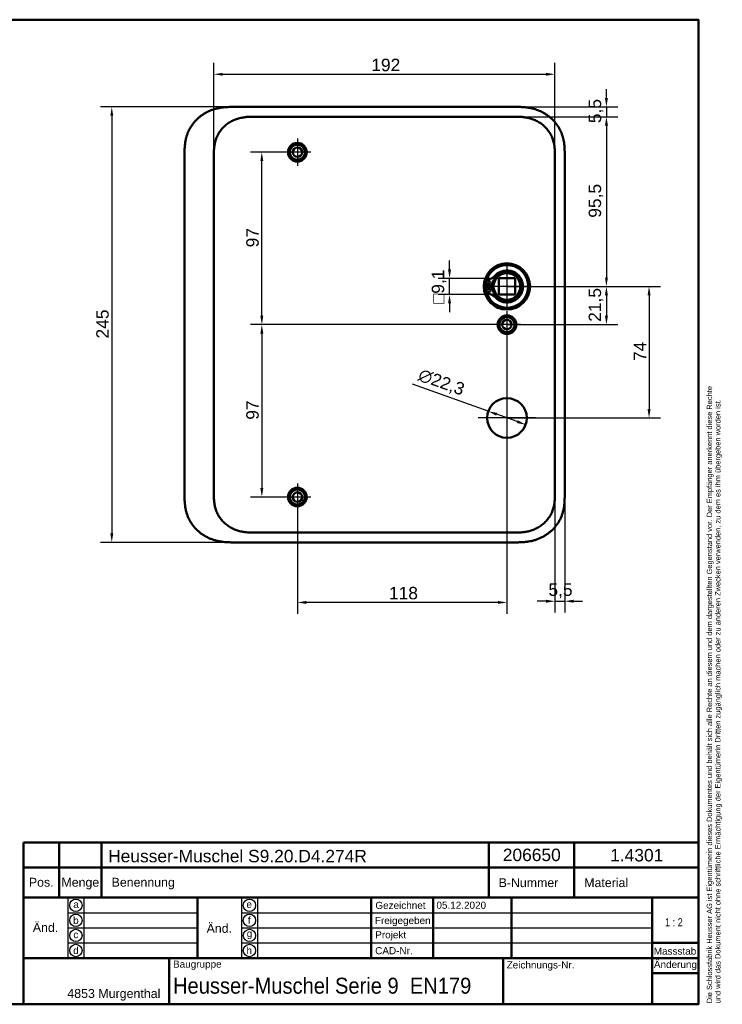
# Model space of a CAD drawing. Header units: millimetres. Extents: x 20 to 833, y 20 to 574.
# Tile 20 of 20: x 438 to 833, y 20 to 574. Entities that reach past the tile are written whole.
import ezdxf
from ezdxf.enums import TextEntityAlignment as Align

# ---------------------------------------------------------------- set-up
doc = ezdxf.new("R2010")
doc.units = ezdxf.units.MM
doc.header["$LTSCALE"] = 2
for name, color, linetype, lineweight in [('Bemaßungen(DIN)', 7, 'Continuous', 25), ('Mittelpunktmarkierung(DIN)', 7, 'Continuous', 25), ('Sichtbare Kanten(DIN)', 7, 'Continuous', 50), ('Skizziergeometrie(DIN)', 7, 'Continuous', 50), ('Skizzierlinie(DIN)', 7, 'Continuous', 25), ('Symbole(DIN)', 7, 'Continuous', 25)]:
    doc.layers.add(name, color=color, linetype=linetype, lineweight=lineweight)
doc.styles.add('Aktuell-DIN', font='arial.ttf')
doc.styles.add('STANDARD-DIN~0', font='arial.ttf')
doc.styles.add('Textstil10', font='arial.ttf')
doc.styles.add('Textstil41', font='arial.ttf', dxfattribs={"width": 0.8})
doc.styles.add('Textstil83', font='arial.ttf', dxfattribs={"width": 0.8})
doc.dimstyles.new('CAD-LAN', dxfattribs={"dimscale": 2, "dimtxt": 3.5, "dimasz": 2.5, "dimexe": 3.175, "dimexo": 0, "dimgap": 0.8, "dimtad": 1, "dimrnd": 1e-08, "dimtxsty": 'STANDARD-DIN~0', "dimcen": 0.09, "dimdle": 10, "dimclrd": 250, "dimclre": 250, "dimclrt": 250, "dimadec": 0, "dimazin": 2, "dimtfac": 1, "dimtmove": 0, "dimatfit": 3, "dimfxl": 1, "dimtolj": 1, "dimtzin": 0, "dimlwd": 25, "dimlwe": 25, "dimarcsym": 0})

# ---------------------------------------------------------------- blocks, each defined once
blk = doc.blocks.new('Ränder Standardrahmen')
at = {"layer": 'Skizziergeometrie(DIN)', "flags": 128}
blk.add_lwpolyline([(10, 10), (10, 287), (410, 287), (410, 10), (10, 10)], dxfattribs=at)
blk = doc.blocks.new('Schriftfelder Heusser')
at = {"layer": 'Skizziergeometrie(DIN)'}
for p, q in [((101, 229.92), (101, 236.92)), ((101, 236.92), (291, 236.92)), ((111, 229.92), (111, 236.92)), ((123, 229.92), (123, 236.92)), ((232, 229.92), (232, 236.92)), ((256, 229.92), (256, 236.92)), ((291, 236.92), (291, 229.92)), ((101, 191.42), (101, 229.92)), ((101, 229.92), (291, 229.92)), ((111, 229.92), (111, 221.42)), ((123, 229.92), (123, 221.42)), ((232, 229.92), (232, 221.42)), ((256, 229.92), (256, 221.42)), ((291, 229.92), (291, 191.42)), ((101, 221.42), (291, 221.42)), ((150, 221.42), (150, 204.42)), ((198.85, 221.42), (198.85, 204.42)), ((216.35, 221.42), (216.35, 204.42)), ((238.35, 221.42), (238.35, 204.42)), ((278, 221.42), (278, 191.42)), ((278, 208.67), (291, 208.67)), ((101, 204.42), (291, 204.42)), ((142, 204.42), (142, 191.42)), ((236, 204.42), (236, 191.42)), ((278, 200.17), (291, 200.17)), ((291, 191.42), (101, 191.42))]:
    blk.add_line(p, q, dxfattribs=at)
at = {"layer": 'Skizzierlinie(DIN)'}
for p, q in [((113.5, 221.42), (113.5, 204.42)), ((118, 221.42), (118, 204.42)), ((162.35, 221.42), (162.35, 204.42)), ((166.85, 221.42), (166.85, 204.42)), ((113.5, 217.17), (150, 217.17)), ((162.35, 217.17), (278, 217.17)), ((113.5, 212.92), (150, 212.92)), ((162.35, 212.92), (278, 212.92)), ((113.5, 208.67), (150, 208.67)), ((162.35, 208.67), (278, 208.67))]:
    blk.add_line(p, q, dxfattribs=at)
for centre in [(115.75, 219.25), (164.6, 219.25), (115.75, 215.04), (164.6, 215.04), (115.75, 210.79), (164.6, 210.79), (115.75, 206.54), (164.6, 206.54)]:
    blk.add_circle(centre, 1.75, dxfattribs=at)
at = {"layer": 'Symbole(DIN)', "color": 7, "insert": (293.33, 191.7), "char_height": 1.5, "width": 182.3003, "attachment_point": 1, "rotation": 90, "line_spacing_factor": 0.944221, "style": 'Aktuell-DIN'}
blk.add_mtext('\\fArial|b0|i0;\\H1.5000;Die Schlossfabrik Heusser AG ist Eigentümerin dieses Dokumentes und behält sich alle Rechte an diesem und dem dargestellten Gegenstand vor. Der Empfänger anerkennt diese Rechte\\Pund wird das Dokument nicht ohne schriftliche Ermächtigung der Eigentümerin Dritten zugänglich machen oder zu anderen Zwecken verwenden, zu dem es ihm übergeben worden ist.\\P ', dxfattribs=at)
at = {"layer": 'Symbole(DIN)', "color": 179, "true_color": 0x262659, "style": 'Aktuell-DIN'}
for s, insert, char_height, attachment_point in [('B-Nummer', (234.74, 225.62), 2.489, 4), ('Material', (265.02, 225.62), 2.489, 5), ('Pos.', (106, 227), 2.489, 2), ('Menge', (117, 227), 2.489, 2), ('Benennung', (125.81, 225.38), 2.489, 4), ('\\fArial|b0|i0;a', (115.81, 219.53), 2, 5), ('\\fArial|b0|i0;e', (164.54, 219.53), 2, 5), ('\\fArial|b0|i0;Gezeichnet', (200.05, 219.23), 2, 4), ('\\fArial|b0|i0;b', (115.75, 215), 2, 5), ('\\fArial|b0|i0;f', (164.55, 215.06), 2, 5), ('\\fArial|b0|i0;Freigegeben', (199.92, 216), 2, 1), ('\\fArial|b0|i0;c', (115.75, 211.01), 2, 5), ('\\fArial|b0|i0;g', (164.63, 211.05), 2, 5), ('\\fArial|b0|i0;Projekt', (200, 211.98), 2, 1), ('\\fArial|b0|i0;d', (115.76, 206.55), 2, 5), ('\\fArial|b0|i0;h', (164.55, 206.57), 2, 5), ('\\fArial|b0|i0;CAD-Nr.', (200, 207.5), 2, 1), ('\\fArial|b0|i0;\\H2.0000;Massstab', (284.39, 206.37), 2, 5), ('\\fArial|b0|i0;\\H2.0000;Baugruppe', (143.1, 203.73), 2, 1), ('\\fArial|b0|i0;Zeichnungs-Nr.', (237, 203.5), 2, 1), ('\\fArial|b0|i0;\\H2.5000;4853 Murgenthal', (113.33, 192.46), 2.5, 7)]:
    blk.add_mtext(s, dxfattribs=dict(at, insert=insert, char_height=char_height, attachment_point=attachment_point))
at = {"layer": 'Symbole(DIN)', "color": 179, "true_color": 0x262659, "attachment_point": 5, "style": 'Aktuell-DIN'}
for s, insert, char_height, width in [('Änd.', (107.21, 213), 2.489, 12.3494), ('Änd.', (156.12, 212.76), 2.489, 12.3494), ('\\fArial|b0|i0;Änderung', (284.51, 202.33), 2, 12.1143)]:
    blk.add_mtext(s, dxfattribs=dict(at, insert=insert, char_height=char_height, width=width))
at = {"layer": 'Symbole(DIN)', "color": 7, "insert": (143.1, 196.62), "char_height": 4.5, "width": 90.18, "attachment_point": 4, "style": 'Aktuell-DIN'}
blk.add_mtext('\\fArial|b0|i0;\\W0.90;\\H4.5000;Heusser-Muschel Serie 9  EN179', dxfattribs=at)
at = {"layer": 'Symbole(DIN)', "color": 179, "true_color": 0x262659, "style": 'Textstil10'}
blk.add_attdef('ERSTELLUNGSDATUM_001', (217.23, 218.29), '', height=2, dxfattribs=at)
at = {"layer": 'Symbole(DIN)', "color": 179, "true_color": 0x262659}
for tag, height, style, p in [('AUTOR', 2.49, 'Aktuell-DIN', (240.03, 219.26)), ('KONTROLLDATUM', 2, 'Textstil10', (217.42, 215.04)), ('KONTROLLIERT_VON', 2, 'Textstil10', (239.98, 215.05))]:
    blk.add_attdef(tag, text='', height=height, dxfattribs=dict(at, style=style)).set_placement(p, align=Align.MIDDLE_LEFT)
at = {"layer": 'Symbole(DIN)', "color": 7, "style": 'Textstil83', "width": 0.8}
blk.add_attdef('Anfänglicher_Ansichtsmaßstab_001', (281.57, 213.34), '', height=2.3, dxfattribs=at)
at = {"layer": 'Symbole(DIN)', "color": 179, "true_color": 0x262659, "style": 'Textstil10'}
blk.add_attdef('PROJEKT', text='', height=2, dxfattribs=at).set_placement((217.77, 209.72), align=Align.BOTTOM_LEFT)
at = {"layer": 'Symbole(DIN)', "color": 7, "style": 'Textstil41', "width": 0.8}
blk.add_attdef('STATUS', text='', height=5, dxfattribs=at).set_placement((284.53, 195.86), align=Align.MIDDLE_CENTER)
blk = doc.blocks.new('*D8')
at = {"layer": 'Bemaßungen(DIN)', "color": 250, "linetype": 'Continuous', "lineweight": 25, "true_color": 0x3f3f3f, "transparency": 16777216}
for p, q in [((715.63, 519.42), (774.52, 519.42)), ((768.17, 514.42), (768.17, 428.92)), ((712.17, 423.92), (774.52, 423.92))]:
    blk.add_line(p, q, dxfattribs=at)
at = {"layer": 'Bemaßungen(DIN)', "color": 250, "linetype": 'Continuous', "true_color": 0x3f3f3f, "transparency": 16777216}
for points in [[(767.34, 514.42), (769, 514.42), (768.17, 519.42)], [(767.34, 428.92), (769, 428.92), (768.17, 423.92)]]:
    blk.add_solid(points, dxfattribs=at)
at = {"layer": 'Defpoints', "color": 0, "linetype": 'Continuous', "transparency": 16777216}
for p in [(715.63, 519.42), (712.17, 423.92), (768.17, 423.92)]:
    blk.add_point(p, dxfattribs=at)
at = {"layer": 'Bemaßungen(DIN)', "color": 250, "linetype": 'Continuous', "lineweight": 25, "true_color": 0x3f3f3f, "transparency": 16777216, "insert": (758.16, 462.56), "char_height": 7, "attachment_point": 1, "rotation": 90, "style": 'STANDARD-DIN~0'}
blk.add_mtext('\\A1;95,5', dxfattribs=at)
blk = doc.blocks.new('*D9')
at = {"layer": 'Bemaßungen(DIN)', "color": 250, "linetype": 'Continuous', "lineweight": 25, "true_color": 0x3f3f3f, "transparency": 16777216}
for p, q in [((712.17, 423.92), (774.52, 423.92)), ((768.17, 418.92), (768.17, 407.42)), ((712.17, 402.42), (774.52, 402.42))]:
    blk.add_line(p, q, dxfattribs=at)
at = {"layer": 'Bemaßungen(DIN)', "color": 250, "linetype": 'Continuous', "true_color": 0x3f3f3f, "transparency": 16777216}
for points in [[(767.34, 418.92), (769, 418.92), (768.17, 423.92)], [(767.34, 407.42), (769, 407.42), (768.17, 402.42)]]:
    blk.add_solid(points, dxfattribs=at)
at = {"layer": 'Defpoints', "color": 0, "linetype": 'Continuous', "transparency": 16777216}
for p in [(712.17, 423.92), (712.17, 402.42), (768.17, 402.42)]:
    blk.add_point(p, dxfattribs=at)
at = {"layer": 'Bemaßungen(DIN)', "color": 250, "linetype": 'Continuous', "lineweight": 25, "true_color": 0x3f3f3f, "transparency": 16777216, "insert": (758.16, 404), "char_height": 7, "attachment_point": 1, "rotation": 90, "style": 'STANDARD-DIN~0'}
blk.add_mtext('\\A1;21,5', dxfattribs=at)
blk = doc.blocks.new('*D10')
at = {"layer": 'Bemaßungen(DIN)', "color": 250, "linetype": 'Continuous', "lineweight": 25, "true_color": 0x3f3f3f, "transparency": 16777216}
for p, q in [((712.17, 423.92), (798.52, 423.92)), ((792.17, 418.92), (792.17, 354.92)), ((712.17, 349.92), (798.52, 349.92))]:
    blk.add_line(p, q, dxfattribs=at)
at = {"layer": 'Bemaßungen(DIN)', "color": 250, "linetype": 'Continuous', "true_color": 0x3f3f3f, "transparency": 16777216}
for points in [[(791.34, 418.92), (793, 418.92), (792.17, 423.92)], [(791.34, 354.92), (793, 354.92), (792.17, 349.92)]]:
    blk.add_solid(points, dxfattribs=at)
at = {"layer": 'Defpoints', "color": 0, "linetype": 'Continuous', "transparency": 16777216}
for p in [(712.17, 423.92), (712.17, 349.92), (792.17, 349.92)]:
    blk.add_point(p, dxfattribs=at)
at = {"layer": 'Bemaßungen(DIN)', "color": 250, "linetype": 'Continuous', "lineweight": 25, "true_color": 0x3f3f3f, "transparency": 16777216, "insert": (783.57, 381.95), "char_height": 7, "attachment_point": 1, "rotation": 90, "style": 'STANDARD-DIN~0'}
blk.add_mtext('\\A1;74', dxfattribs=at)
blk = doc.blocks.new('*D11')
at = {"layer": 'Bemaßungen(DIN)', "color": 250, "linetype": 'Continuous', "lineweight": 25, "true_color": 0x3f3f3f, "transparency": 16777216}
for p, q in [((594.17, 499.42), (567.82, 499.42)), ((574.17, 407.42), (574.17, 494.42)), ((712.17, 402.42), (567.82, 402.42))]:
    blk.add_line(p, q, dxfattribs=at)
at = {"layer": 'Bemaßungen(DIN)', "color": 250, "linetype": 'Continuous', "true_color": 0x3f3f3f, "transparency": 16777216}
for points in [[(573.34, 494.42), (575, 494.42), (574.17, 499.42)], [(573.34, 407.42), (575, 407.42), (574.17, 402.42)]]:
    blk.add_solid(points, dxfattribs=at)
at = {"layer": 'Defpoints', "color": 0, "linetype": 'Continuous', "transparency": 16777216}
for p in [(574.17, 499.42), (594.17, 499.42), (712.17, 402.42)]:
    blk.add_point(p, dxfattribs=at)
at = {"layer": 'Bemaßungen(DIN)', "color": 250, "linetype": 'Continuous', "lineweight": 25, "true_color": 0x3f3f3f, "transparency": 16777216, "insert": (565.42, 445.91), "char_height": 7, "attachment_point": 1, "rotation": 90, "style": 'STANDARD-DIN~0'}
blk.add_mtext('\\A1;97', dxfattribs=at)
blk = doc.blocks.new('*D12')
at = {"layer": 'Bemaßungen(DIN)', "color": 250, "linetype": 'Continuous', "lineweight": 25, "true_color": 0x3f3f3f, "transparency": 16777216}
for p, q in [((712.17, 402.42), (567.82, 402.42)), ((574.17, 397.42), (574.17, 310.42)), ((594.17, 305.42), (567.82, 305.42))]:
    blk.add_line(p, q, dxfattribs=at)
at = {"layer": 'Bemaßungen(DIN)', "color": 250, "linetype": 'Continuous', "true_color": 0x3f3f3f, "transparency": 16777216}
for points in [[(573.34, 397.42), (575, 397.42), (574.17, 402.42)], [(573.34, 310.42), (575, 310.42), (574.17, 305.42)]]:
    blk.add_solid(points, dxfattribs=at)
at = {"layer": 'Defpoints', "color": 0, "linetype": 'Continuous', "transparency": 16777216}
for p in [(712.17, 402.42), (574.17, 305.42), (594.17, 305.42)]:
    blk.add_point(p, dxfattribs=at)
at = {"layer": 'Bemaßungen(DIN)', "color": 250, "linetype": 'Continuous', "lineweight": 25, "true_color": 0x3f3f3f, "transparency": 16777216, "insert": (565.42, 348.91), "char_height": 7, "attachment_point": 1, "rotation": 90, "style": 'STANDARD-DIN~0'}
blk.add_mtext('\\A1;97', dxfattribs=at)
blk = doc.blocks.new('*D13')
at = {"layer": 'Bemaßungen(DIN)', "color": 250, "linetype": 'Continuous', "lineweight": 25, "true_color": 0x3f3f3f, "transparency": 16777216}
for p, q in [((547.17, 496.08), (547.17, 549.64)), ((739.17, 497.14), (739.17, 549.64)), ((552.17, 543.29), (734.17, 543.29))]:
    blk.add_line(p, q, dxfattribs=at)
at = {"layer": 'Bemaßungen(DIN)', "color": 250, "linetype": 'Continuous', "true_color": 0x3f3f3f, "transparency": 16777216}
for points in [[(552.17, 544.12), (552.17, 542.46), (547.17, 543.29)], [(734.17, 544.12), (734.17, 542.46), (739.17, 543.29)]]:
    blk.add_solid(points, dxfattribs=at)
at = {"layer": 'Defpoints', "color": 0, "linetype": 'Continuous', "transparency": 16777216}
for p in [(739.17, 543.29), (547.17, 496.08), (739.17, 497.14)]:
    blk.add_point(p, dxfattribs=at)
at = {"layer": 'Bemaßungen(DIN)', "color": 250, "linetype": 'Continuous', "lineweight": 25, "true_color": 0x3f3f3f, "transparency": 16777216, "insert": (635.8, 552.04), "char_height": 7, "attachment_point": 1, "style": 'STANDARD-DIN~0'}
blk.add_mtext('\\A1;192', dxfattribs=at)
blk = doc.blocks.new('*D14')
at = {"layer": 'Bemaßungen(DIN)', "color": 250, "linetype": 'Continuous', "lineweight": 25, "true_color": 0x3f3f3f, "transparency": 16777216}
for p, q in [((768.17, 529.92), (768.17, 534.92)), ((716.63, 524.92), (774.52, 524.92)), ((768.17, 524.92), (768.17, 519.42)), ((715.63, 519.42), (774.52, 519.42)), ((768.17, 514.42), (768.17, 509.42))]:
    blk.add_line(p, q, dxfattribs=at)
at = {"layer": 'Bemaßungen(DIN)', "color": 250, "linetype": 'Continuous', "true_color": 0x3f3f3f, "transparency": 16777216}
for points in [[(767.34, 529.92), (769, 529.92), (768.17, 524.92)], [(767.34, 514.42), (769, 514.42), (768.17, 519.42)]]:
    blk.add_solid(points, dxfattribs=at)
at = {"layer": 'Defpoints', "color": 0, "linetype": 'Continuous', "transparency": 16777216}
for p in [(716.63, 524.92), (715.63, 519.42), (768.17, 519.42)]:
    blk.add_point(p, dxfattribs=at)
at = {"layer": 'Bemaßungen(DIN)', "color": 250, "linetype": 'Continuous', "lineweight": 25, "true_color": 0x3f3f3f, "transparency": 16777216, "insert": (758.19, 515.78), "char_height": 7, "attachment_point": 1, "rotation": 90, "style": 'STANDARD-DIN~0'}
blk.add_mtext('\\A1;5,5', dxfattribs=at)
blk = doc.blocks.new('*D15')
at = {"layer": 'Bemaßungen(DIN)', "color": 250, "linetype": 'Continuous', "lineweight": 25, "true_color": 0x3f3f3f, "transparency": 16777216}
for p, q in [((557.71, 524.92), (483.36, 524.92)), ((489.71, 519.92), (489.71, 284.92)), ((557.71, 279.92), (483.36, 279.92))]:
    blk.add_line(p, q, dxfattribs=at)
at = {"layer": 'Bemaßungen(DIN)', "color": 250, "linetype": 'Continuous', "true_color": 0x3f3f3f, "transparency": 16777216}
for points in [[(488.88, 519.92), (490.54, 519.92), (489.71, 524.92)], [(488.88, 284.92), (490.54, 284.92), (489.71, 279.92)]]:
    blk.add_solid(points, dxfattribs=at)
at = {"layer": 'Defpoints', "color": 0, "linetype": 'Continuous', "transparency": 16777216}
for p in [(557.71, 524.92), (489.71, 279.92), (557.71, 279.92)]:
    blk.add_point(p, dxfattribs=at)
at = {"layer": 'Bemaßungen(DIN)', "color": 250, "linetype": 'Continuous', "lineweight": 25, "true_color": 0x3f3f3f, "transparency": 16777216, "insert": (480.96, 394.61), "char_height": 7, "attachment_point": 1, "rotation": 90, "style": 'STANDARD-DIN~0'}
blk.add_mtext('\\A1;245', dxfattribs=at)
blk = doc.blocks.new('*D16')
at = {"layer": 'Bemaßungen(DIN)', "color": 250, "linetype": 'Continuous', "lineweight": 25, "true_color": 0x3f3f3f, "transparency": 16777216}
for p, q in [((712.17, 394.77), (712.17, 239.77)), ((594.17, 297.77), (594.17, 239.77)), ((707.17, 246.12), (599.17, 246.12))]:
    blk.add_line(p, q, dxfattribs=at)
at = {"layer": 'Bemaßungen(DIN)', "color": 250, "linetype": 'Continuous', "true_color": 0x3f3f3f, "transparency": 16777216}
for points in [[(599.17, 246.95), (599.17, 245.29), (594.17, 246.12)], [(707.17, 246.95), (707.17, 245.29), (712.17, 246.12)]]:
    blk.add_solid(points, dxfattribs=at)
at = {"layer": 'Defpoints', "color": 0, "linetype": 'Continuous', "transparency": 16777216}
for p in [(712.17, 394.77), (594.17, 297.77), (594.17, 246.12)]:
    blk.add_point(p, dxfattribs=at)
at = {"layer": 'Bemaßungen(DIN)', "color": 250, "linetype": 'Continuous', "lineweight": 25, "true_color": 0x3f3f3f, "transparency": 16777216, "insert": (645.76, 254.87), "char_height": 7, "attachment_point": 1, "style": 'STANDARD-DIN~0'}
blk.add_mtext('\\A1;118', dxfattribs=at)
blk = doc.blocks.new('*D17')
at = {"layer": 'Bemaßungen(DIN)', "color": 250, "linetype": 'Continuous', "lineweight": 25, "true_color": 0x3f3f3f, "transparency": 16777216}
for p, q in [((739.17, 307.71), (739.17, 240.45)), ((744.67, 306.71), (744.67, 240.45)), ((734.17, 246.8), (729.17, 246.8)), ((739.17, 246.8), (744.67, 246.8)), ((749.67, 246.8), (754.67, 246.8))]:
    blk.add_line(p, q, dxfattribs=at)
at = {"layer": 'Bemaßungen(DIN)', "color": 250, "linetype": 'Continuous', "true_color": 0x3f3f3f, "transparency": 16777216}
for points in [[(734.17, 247.63), (734.17, 245.97), (739.17, 246.8)], [(749.67, 247.63), (749.67, 245.97), (744.67, 246.8)]]:
    blk.add_solid(points, dxfattribs=at)
at = {"layer": 'Defpoints', "color": 0, "linetype": 'Continuous', "transparency": 16777216}
for p in [(739.17, 307.71), (744.67, 306.71), (744.67, 246.8)]:
    blk.add_point(p, dxfattribs=at)
at = {"layer": 'Bemaßungen(DIN)', "color": 250, "linetype": 'Continuous', "lineweight": 25, "true_color": 0x3f3f3f, "transparency": 16777216, "insert": (735.52, 256.79), "char_height": 7, "attachment_point": 1, "style": 'STANDARD-DIN~0'}
blk.add_mtext('\\A1;5,5', dxfattribs=at)
blk = doc.blocks.new('*D18')
at = {"layer": 'Bemaßungen(DIN)', "color": 250, "linetype": 'Continuous', "lineweight": 25, "true_color": 0x3f3f3f, "transparency": 16777216}
for p, q in [((701.67, 353.68), (659.08, 368.92)), ((717.96, 347.85), (706.38, 352))]:
    blk.add_line(p, q, dxfattribs=at)
at = {"layer": 'Bemaßungen(DIN)', "color": 250, "linetype": 'Continuous', "true_color": 0x3f3f3f, "transparency": 16777216}
for points in [[(706.66, 352.78), (706.1, 351.21), (701.67, 353.68)], [(718.24, 348.64), (717.68, 347.07), (722.67, 346.17)]]:
    blk.add_solid(points, dxfattribs=at)
at = {"layer": 'Defpoints', "color": 0, "linetype": 'Continuous', "transparency": 16777216}
for p in [(701.67, 353.68), (722.67, 346.17)]:
    blk.add_point(p, dxfattribs=at)
at = {"layer": 'Bemaßungen(DIN)', "color": 250, "linetype": 'Continuous', "lineweight": 25, "true_color": 0x3f3f3f, "transparency": 16777216, "insert": (664.03, 378.02), "char_height": 7, "attachment_point": 1, "rotation": 340.3176, "style": 'STANDARD-DIN~0'}
blk.add_mtext('\\A1;∅22,3', dxfattribs=at)
blk = doc.blocks.new('*D27')
at = {"layer": 'Bemaßungen(DIN)', "color": 250, "linetype": 'Continuous', "lineweight": 25, "true_color": 0x3f3f3f, "transparency": 16777216}
for p, q in [((679.85, 433.47), (679.85, 438.47)), ((707.62, 428.47), (673.5, 428.47)), ((679.85, 419.37), (679.85, 428.47)), ((707.62, 419.37), (673.5, 419.37)), ((679.85, 414.37), (679.85, 409.37))]:
    blk.add_line(p, q, dxfattribs=at)
at = {"layer": 'Bemaßungen(DIN)', "color": 250, "linetype": 'Continuous', "true_color": 0x3f3f3f, "transparency": 16777216}
for points in [[(679.01, 433.47), (680.68, 433.47), (679.85, 428.47)], [(679.01, 414.37), (680.68, 414.37), (679.85, 419.37)]]:
    blk.add_solid(points, dxfattribs=at)
at = {"layer": 'Defpoints', "color": 0, "linetype": 'Continuous', "transparency": 16777216}
for p in [(679.85, 428.47), (707.62, 428.47), (707.62, 419.37)]:
    blk.add_point(p, dxfattribs=at)
at = {"layer": 'Bemaßungen(DIN)', "color": 250, "linetype": 'Continuous', "lineweight": 25, "true_color": 0x3f3f3f, "transparency": 16777216, "insert": (669.83, 414.16), "char_height": 7, "attachment_point": 1, "rotation": 90, "style": 'STANDARD-DIN~0'}
blk.add_mtext('\\A1;\\fAIGDT|b0|i0;\\H7.0000;o\\fArial|b0|i0;\\H7.0000;9,1', dxfattribs=at)

msp = doc.modelspace()

# ---------------------------------------------------------------- linework, layer by layer
at = {"layer": 'Mittelpunktmarkierung(DIN)', "linetype": 'Continuous'}
for p, q in [((594.1712, 507.0743), (594.1712, 491.7743)), ((601.8212, 499.4243), (586.5212, 499.4243)), ((712.1712, 436.4243), (712.1712, 411.4243)), ((724.6712, 423.9243), (699.6712, 423.9243)), ((712.1712, 410.0743), (712.1712, 394.7743)), ((719.8212, 402.4243), (704.5212, 402.4243)), ((712.1712, 366.0743), (712.1712, 333.7743)), ((728.3212, 349.9243), (696.0212, 349.9243)), ((594.1712, 313.0743), (594.1712, 297.7743)), ((601.8212, 305.4243), (586.5212, 305.4243))]:
    msp.add_line(p, q, dxfattribs=at)
at = {"layer": 'Sichtbare Kanten(DIN)'}
for p, q in [((716.6324, 524.9243), (557.7099, 524.9243)), ((570.7097, 519.4243), (570.7096, 519.4243)), ((715.633, 519.4243), (570.7097, 519.4243)), ((530.6712, 498.14), (530.6712, 306.6674)), ((744.6712, 306.7087), (744.6712, 498.1399)), ((700.213, 424.541), (700.213, 427.5649)), ((716.7212, 428.4743), (707.6212, 428.4743)), ((707.6212, 419.3743), (707.6212, 428.4743)), ((716.7212, 428.4743), (716.7212, 419.3743)), ((703.913, 424.541), (700.213, 424.541)), ((700.213, 423.3077), (703.913, 423.3077)), ((700.213, 420.2838), (700.213, 423.3077)), ((716.7212, 419.3743), (707.6212, 419.3743)), ((570.7095, 285.4243), (570.7096, 285.4243)), ((715.6327, 285.4243), (570.7096, 285.4243)), ((715.6327, 285.4243), (715.6329, 285.4243)), ((557.7099, 279.9243), (716.6324, 279.9243))]:
    msp.add_line(p, q, dxfattribs=at)
for centre, radius in [((594.1712, 499.4243), 5.25), ((594.1712, 499.4243), 4.25), ((594.1712, 499.4243), 2.65), ((712.1712, 423.9243), 13), ((712.1712, 423.9243), 12.5), ((702.063, 426.156), 0.85), ((712.1712, 423.9243), 8), ((712.1712, 423.9243), 7.5), ((702.063, 421.6927), 0.85), ((712.1712, 402.4243), 5.25), ((712.1712, 402.4243), 4.25), ((712.1712, 402.4243), 2.65), ((712.1712, 349.9243), 11.15), ((594.1712, 305.4243), 5.25), ((594.1712, 305.4243), 4.25), ((594.1712, 305.4243), 2.65)]:
    msp.add_circle(centre, radius, dxfattribs=at)
for centre, radius, start, end in [((712.1712, 423.9243), 12, 198.172127, 161.827873), ((712.1712, 423.9243), 9.0167, 224.140905, 135.859095), ((699.473, 436.2472), 8.6779, 274.967053, 315.859095), ((711.4378, 423.9243), 7.55, 125.687104, 175.314993), ((712.1712, 423.9243), 8.2, 153.630564, 206.369436), ((712.1712, 423.9243), 12, 175.211021, 184.788979), ((712.1712, 423.9243), 9, 176.0711, 183.9289), ((711.4378, 423.9243), 7.55, 184.685007, 234.312896), ((699.473, 411.6014), 8.6779, 44.140905, 85.032947)]:
    msp.add_arc(centre, radius, start, end, dxfattribs=at)
for points, knots in [([(557.7099, 524.9243), (557.1243, 524.9219), (555.9459, 524.9087), (554.4565, 524.845), (552.9587, 524.7301), (551.7555, 524.5918), (550.2515, 524.3499), (549.051, 524.0978), (547.5613, 523.703), (546.3817, 523.3218), (544.931, 522.7611), (543.7932, 522.245), (542.4082, 521.5165), (541.3337, 520.8679), (540.0413, 519.9786), (539.0516, 519.2061), (537.8777, 518.1698), (536.9925, 517.2867), (535.9602, 516.1224), (535.1965, 515.1456), (534.3248, 513.8758), (533.6956, 512.8244), (532.9972, 511.4741), (532.5098, 510.3686), (531.9894, 508.9638), (531.6435, 507.825), (531.295, 506.3913), (531.0809, 505.2392), (530.8853, 503.7999), (530.7818, 502.6516), (530.7048, 501.2255), (530.6715, 499.8108), (530.671, 498.6943), (530.6712, 498.14)], [-0.999989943, -0.999989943, -0.999989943, -0.999989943, -0.959292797, -0.91859565, -0.898247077, -0.85754993, -0.837201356, -0.79650421, -0.776155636, -0.73545849, -0.715109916, -0.67441277, -0.654064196, -0.613367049, -0.593018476, -0.552321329, -0.531972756, -0.491275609, -0.470927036, -0.430229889, -0.409881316, -0.369184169, -0.348835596, -0.308138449, -0.287789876, -0.247092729, -0.226744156, -0.186047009, -0.165698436, -0.125001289, -0.104652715, -0.063955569, -0.023258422, -0.023258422, -0.023258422, -0.023258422]), ([(744.6712, 498.1399), (744.6712, 498.4385), (744.671, 499.0375), (744.6654, 499.7907), (744.6527, 500.5473), (744.6354, 501.1553), (744.6014, 501.9185), (744.5634, 502.5302), (744.488, 503.4491), (744.3864, 504.3688), (744.1985, 505.594), (744.0158, 506.5076), (743.7982, 507.4146), (743.6353, 508.0155), (743.4088, 508.7609), (743.2087, 509.3523), (742.9356, 510.083), (742.6988, 510.6607), (742.3165, 511.5156), (741.8983, 512.3541), (741.205, 513.577), (740.5206, 514.6222), (739.5862, 515.8712), (738.778, 516.8222), (737.6976, 517.9461), (736.7797, 518.7906), (735.5724, 519.7741), (734.561, 520.5021), (733.2465, 521.3351), (732.1567, 521.9386), (730.8956, 522.544), (730.0367, 522.907), (729.1655, 523.2372), (728.5788, 523.4409), (727.6909, 523.7219), (726.7944, 523.9697), (725.5881, 524.2475), (724.6768, 524.4177), (723.762, 524.5588), (723.1515, 524.6386), (722.3881, 524.722), (721.7775, 524.7764), (721.0147, 524.8305), (720.405, 524.8633), (719.4922, 524.8986), (718.281, 524.9236), (717.2299, 524.9248), (716.6324, 524.9243)], [-0.999997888, -0.999997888, -0.999997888, -0.999997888, -0.979164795, -0.958331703, -0.947915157, -0.927082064, -0.916665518, -0.895832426, -0.885415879, -0.854166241, -0.833333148, -0.80208351, -0.791666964, -0.770833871, -0.760417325, -0.739584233, -0.729167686, -0.708334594, -0.697918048, -0.666668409, -0.645835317, -0.604169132, -0.58333604, -0.541669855, -0.520836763, -0.479170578, -0.458337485, -0.416671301, -0.395838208, -0.354172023, -0.333338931, -0.302089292, -0.291672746, -0.270839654, -0.260423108, -0.229173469, -0.208340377, -0.177090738, -0.166674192, -0.1458411, -0.135424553, -0.114591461, -0.104174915, -0.083341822, -0.072925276, -0.041675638, -0.000009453, -0.000009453, -0.000009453, -0.000009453]), ([(547.1712, 497.14), (547.1712, 497.7681), (547.1713, 498.4162), (547.1837, 499.0651), (547.1976, 499.7877), (547.2265, 500.5116), (547.2818, 501.2267), (547.3421, 502.0049), (547.4329, 502.7732), (547.5636, 503.5351), (547.6997, 504.3277), (547.8783, 505.1138), (548.113, 505.9042), (548.3486, 506.6975), (548.6389, 507.4853), (548.984, 508.2506), (549.3309, 509.0198), (549.7336, 509.7678), (550.1894, 510.4854), (550.6438, 511.2007), (551.1509, 511.8857), (551.707, 512.5341), (552.2574, 513.1759), (552.8588, 513.7844), (553.4956, 514.3448), (554.1323, 514.9051), (554.8023, 515.4168), (555.5028, 515.8816), (556.1981, 516.343), (556.9236, 516.7582), (557.6768, 517.1272), (558.4128, 517.4878), (559.1755, 517.8042), (559.9587, 518.0752), (560.7139, 518.3365), (561.4883, 518.5555), (562.2722, 518.7335), (563.0206, 518.9033), (563.7774, 519.0356), (564.5407, 519.1358), (565.2645, 519.2309), (565.9941, 519.2971), (566.7254, 519.3409), (567.416, 519.3824), (568.1081, 519.4039), (568.7942, 519.4143), (569.4408, 519.4242), (570.0821, 519.4243), (570.7096, 519.4243)], [0, 0, 0, 0, 0.20048001, 0.20048001, 0.20048001, 0.42374277, 0.42374277, 0.42374277, 0.66668477, 0.66668477, 0.66668477, 0.9193992, 0.9193992, 0.9193992, 1.17300196, 1.17300196, 1.17300196, 1.42787221, 1.42787221, 1.42787221, 1.6819311, 1.6819311, 1.6819311, 1.93337802, 1.93337802, 1.93337802, 2.18481493, 2.18481493, 2.18481493, 2.43439191, 2.43439191, 2.43439191, 2.67827924, 2.67827924, 2.67827924, 2.91346015, 2.91346015, 2.91346015, 3.13796457, 3.13796457, 3.13796457, 3.35081742, 3.35081742, 3.35081742, 3.55182216, 3.55182216, 3.55182216, 3.74130439, 3.74130439, 3.74130439, 3.74130439]), ([(715.633, 519.4243), (716.2605, 519.4243), (716.9017, 519.4242), (717.5484, 519.4143), (718.2344, 519.4039), (718.9265, 519.3824), (719.6171, 519.3409), (720.3484, 519.2971), (721.0781, 519.2309), (721.8018, 519.1358), (722.5652, 519.0356), (723.322, 518.9033), (724.0703, 518.7334), (724.8542, 518.5555), (725.6286, 518.3365), (726.3838, 518.0752), (727.167, 517.8042), (727.9297, 517.4877), (728.6657, 517.1271), (729.4189, 516.7581), (730.1444, 516.3429), (730.8397, 515.8815), (731.5402, 515.4167), (732.2102, 514.9051), (732.8469, 514.3447), (733.4836, 513.7843), (734.0851, 513.1759), (734.6355, 512.5341), (735.1916, 511.8856), (735.6987, 511.2006), (736.1531, 510.4853), (736.6089, 509.7678), (737.0116, 509.0197), (737.3585, 508.2506), (737.7036, 507.4853), (737.9939, 506.6974), (738.2294, 505.9042), (738.4642, 505.1137), (738.6428, 504.3276), (738.7788, 503.5351), (738.9096, 502.7732), (739.0004, 502.0049), (739.0606, 501.2267), (739.116, 500.5116), (739.1449, 499.7877), (739.1587, 499.0651), (739.1712, 498.4161), (739.1713, 497.7681), (739.1713, 497.14)], [0, 0, 0, 0, 0.18948337, 0.18948337, 0.18948337, 0.39048815, 0.39048815, 0.39048815, 0.60334144, 0.60334144, 0.60334144, 0.82784658, 0.82784658, 0.82784658, 1.06302829, 1.06302829, 1.06302829, 1.30691614, 1.30691614, 1.30691614, 1.55649291, 1.55649291, 1.55649291, 1.80792846, 1.80792846, 1.80792846, 2.05937312, 2.05937312, 2.05937312, 2.31342972, 2.31342972, 2.31342972, 2.56829791, 2.56829791, 2.56829791, 2.82189914, 2.82189914, 2.82189914, 3.07461217, 3.07461217, 3.07461217, 3.31755254, 3.31755254, 3.31755254, 3.54081378, 3.54081378, 3.54081378, 3.74129257, 3.74129257, 3.74129257, 3.74129257]), ([(530.6711, 306.6261), (530.6711, 306.099), (530.6722, 305.0098), (530.7048, 303.6231), (530.7818, 302.197), (530.8853, 301.0487), (531.0809, 299.6094), (531.295, 298.4573), (531.6435, 297.0236), (531.9894, 295.8849), (532.5097, 294.48), (532.9972, 293.3745), (533.6955, 292.0243), (534.3248, 290.9728), (535.1965, 289.703), (535.9602, 288.7262), (536.9924, 287.5619), (537.8777, 286.6788), (539.0515, 285.6425), (540.0413, 284.87), (541.3336, 283.9807), (542.4081, 283.3321), (543.7931, 282.6036), (544.931, 282.0875), (546.3817, 281.5269), (547.5613, 281.1456), (549.0509, 280.7508), (550.2515, 280.4987), (551.7555, 280.2568), (552.9587, 280.1185), (554.4565, 280.0036), (555.9459, 279.94), (557.1243, 279.9267), (557.7099, 279.9243)], [-0.974726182, -0.974726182, -0.974726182, -0.974726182, -0.936047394, -0.895349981, -0.875001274, -0.834303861, -0.813955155, -0.773257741, -0.752909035, -0.712211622, -0.691862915, -0.651165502, -0.630816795, -0.590119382, -0.569770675, -0.529073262, -0.508724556, -0.468027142, -0.447678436, -0.406981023, -0.386632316, -0.345934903, -0.325586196, -0.284888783, -0.264540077, -0.223842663, -0.203493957, -0.162796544, -0.142447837, -0.101750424, -0.081401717, -0.040704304, -0.000006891, -0.000006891, -0.000006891, -0.000006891]), ([(570.7095, 285.4243), (570.082, 285.4243), (569.4407, 285.4244), (568.794, 285.4343), (568.108, 285.4448), (567.4159, 285.4663), (566.7253, 285.5077), (565.994, 285.5516), (565.2644, 285.6178), (564.5406, 285.7128), (563.7773, 285.8131), (563.0205, 285.9454), (562.2721, 286.1152), (561.4882, 286.2932), (560.7138, 286.5121), (559.9586, 286.7735), (559.1754, 287.0445), (558.4127, 287.3609), (557.6767, 287.7215), (556.9235, 288.0905), (556.198, 288.5057), (555.5027, 288.9671), (554.8022, 289.4319), (554.1322, 289.9436), (553.4955, 290.5039), (552.8588, 291.0643), (552.2574, 291.6728), (551.707, 292.3146), (551.1508, 292.963), (550.6437, 293.648), (550.1894, 294.3633), (549.7336, 295.0809), (549.3308, 295.8289), (548.984, 296.5981), (548.6388, 297.3634), (548.3486, 298.1512), (548.113, 298.9445), (547.8783, 299.7349), (547.6996, 300.521), (547.5636, 301.3136), (547.4329, 302.0754), (547.3421, 302.8438), (547.2818, 303.622), (547.2265, 304.3371), (547.1976, 305.061), (547.1837, 305.7836), (547.1713, 306.4325), (547.1712, 307.0806), (547.1712, 307.7086)], [0, 0, 0, 0, 0.18948613, 0.18948613, 0.18948613, 0.39049413, 0.39049413, 0.39049413, 0.60334911, 0.60334911, 0.60334911, 0.82785436, 0.82785436, 0.82785436, 1.06303478, 1.06303478, 1.06303478, 1.30692052, 1.30692052, 1.30692052, 1.55649534, 1.55649534, 1.55649534, 1.80793026, 1.80793026, 1.80793026, 2.05937592, 2.05937592, 2.05937592, 2.31343348, 2.31343348, 2.31343348, 2.5683022, 2.5683022, 2.5683022, 2.82190327, 2.82190327, 2.82190327, 3.07461629, 3.07461629, 3.07461629, 3.31755647, 3.31755647, 3.31755647, 3.54081654, 3.54081654, 3.54081654, 3.74129314, 3.74129314, 3.74129314, 3.74129314]), ([(739.1713, 307.7086), (739.1713, 307.0806), (739.1712, 306.4325), (739.1587, 305.7836), (739.1449, 305.0609), (739.116, 304.3371), (739.0606, 303.6219), (739.0004, 302.8438), (738.9096, 302.0754), (738.7788, 301.3135), (738.6428, 300.521), (738.4642, 299.7349), (738.2294, 298.9444), (737.9939, 298.1512), (737.7036, 297.3633), (737.3585, 296.598), (737.0116, 295.8289), (736.6089, 295.0808), (736.153, 294.3632), (735.6987, 293.648), (735.1916, 292.9629), (734.6354, 292.3145), (734.085, 291.6727), (733.4836, 291.0643), (732.8469, 290.5039), (732.2102, 289.9435), (731.5401, 289.4319), (730.8396, 288.967), (730.1443, 288.5057), (729.4189, 288.0905), (728.6657, 287.7215), (727.9296, 287.3609), (727.1669, 287.0444), (726.3837, 286.7734), (725.6285, 286.5121), (724.8541, 286.2931), (724.0702, 286.1152), (723.3219, 285.9453), (722.5651, 285.8131), (721.8017, 285.7128), (721.078, 285.6178), (720.3483, 285.5516), (719.617, 285.5077), (718.9264, 285.4663), (718.2343, 285.4448), (717.5483, 285.4343), (716.9016, 285.4244), (716.2603, 285.4243), (715.6329, 285.4243)], [0, 0, 0, 0, 0.20047845, 0.20047845, 0.20047845, 0.42374107, 0.42374107, 0.42374107, 0.66668427, 0.66668427, 0.66668427, 0.91940005, 0.91940005, 0.91940005, 1.17300335, 1.17300335, 1.17300335, 1.42787379, 1.42787379, 1.42787379, 1.68193261, 1.68193261, 1.68193261, 1.93337931, 1.93337931, 1.93337931, 2.18481654, 2.18481654, 2.18481654, 2.43439434, 2.43439434, 2.43439434, 2.67828261, 2.67828261, 2.67828261, 2.91346425, 2.91346425, 2.91346425, 3.13796897, 3.13796897, 3.13796897, 3.35082162, 3.35082162, 3.35082162, 3.55182566, 3.55182566, 3.55182566, 3.74130674, 3.74130674, 3.74130674, 3.74130674]), ([(716.6324, 279.9243), (717.23, 279.9238), (718.2811, 279.9251), (719.4921, 279.9501), (720.4048, 279.9853), (721.0146, 280.0181), (721.7775, 280.0722), (722.3882, 280.1267), (723.1516, 280.2101), (723.762, 280.2899), (724.6768, 280.4308), (725.5883, 280.6011), (726.9453, 280.9139), (728.1382, 281.2547), (729.6055, 281.764), (730.7555, 282.2374), (732.1569, 282.9104), (733.2462, 283.5134), (734.5612, 284.3465), (735.5725, 285.0746), (736.7797, 286.0583), (737.6974, 286.9025), (738.778, 288.026), (739.5863, 288.9774), (740.5206, 290.2267), (741.2049, 291.2719), (741.9756, 292.6302), (742.5214, 293.7548), (743.113, 295.1986), (743.5132, 296.382), (743.9204, 297.8849), (744.1751, 299.1017), (744.3864, 300.48), (744.488, 301.3996), (744.5634, 302.3182), (744.6013, 302.9299), (744.6354, 303.6931), (744.6527, 304.3013), (744.6655, 305.0581), (744.671, 305.8114), (744.6712, 306.4102), (744.6712, 306.7087)], [-0.999997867, -0.999997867, -0.999997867, -0.999997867, -0.958331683, -0.927082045, -0.916665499, -0.895832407, -0.885415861, -0.864582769, -0.854166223, -0.833333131, -0.822916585, -0.791666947, -0.770833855, -0.729167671, -0.708334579, -0.666668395, -0.645835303, -0.604169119, -0.583336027, -0.541669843, -0.520836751, -0.479170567, -0.458337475, -0.416671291, -0.395838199, -0.354172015, -0.333338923, -0.291672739, -0.270839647, -0.229173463, -0.208340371, -0.166674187, -0.145841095, -0.114591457, -0.104174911, -0.083341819, -0.072925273, -0.052092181, -0.041675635, -0.020842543, -0.000009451, -0.000009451, -0.000009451, -0.000009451])]:
    msp.add_open_spline(points, degree=3, knots=knots, dxfattribs=at)
for points in [[(547.1712, 307.7087), (547.1713, 402.4243), (547.1712, 497.1399)], [(739.1713, 497.1399), (739.1712, 402.4243), (739.1713, 307.7087)]]:
    msp.add_open_spline(points, degree=2, dxfattribs=at)

# ---------------------------------------------------------------- block references
at = {"xscale": 2, "yscale": 2, "zscale": 2}
msp.add_blockref('Ränder Standardrahmen', (0, 0), dxfattribs=at)
msp.add_blockref('Schriftfelder Heusser', (238, -362.8333), dxfattribs=at).add_auto_attribs({'ERSTELLUNGSDATUM_001': '05.12.2020', 'Anfänglicher_Ansichtsmaßstab_001': '1 : 2'})

# ---------------------------------------------------------------- texts
at = {"layer": 'Symbole(DIN)', "color": 7, "char_height": 7, "attachment_point": 1, "style": 'Aktuell-DIN'}
for s, insert, width in [('{\\fArial|b0|i0;\\H7.0000;Heusser-Muschel S9.20.D4.274R}', (487.6588, 106.9058), 145.655489), ('{\\fArial|b0|i0;\\H7.0000;206650}', (709.8296, 107.5797), 32.620428), ('{\\fArial|b0|i0;\\H7.0000;1.4301}', (770.274, 107.4007), 29.899392)]:
    msp.add_mtext(s, dxfattribs=dict(at, insert=insert, width=width))

# ---------------------------------------------------------------- dimensions: what is measured, and where the dimension line sits
at = {"layer": 'Bemaßungen(DIN)', "color": 250, "linetype": 'Continuous', "lineweight": 25, "true_color": 0x3f3f3f}
for base, p1, p2, angle, override, picture, middle in [((739.1713, 543.2901), (547.1712, 496.0826), (739.1713, 497.1399), 180, {"dimgap": 0.8, "dimdec": 2, "dimtol": 0, "dimlim": 0, "dimtp": 0, "dimtm": 0, "dimtdec": 2, "dimtofl": 0, "dimatfit": 1}, '*D13', (643.1712, 543.2901)), ((768.1712, 519.4243), (716.6324, 524.9243), (715.633, 519.4243), 90, {"dimgap": 0.8, "dimdec": 2, "dimtol": 0, "dimlim": 0, "dimtp": 0, "dimtm": 0, "dimtdec": 2, "dimtofl": 1, "dimatfit": 1}, '*D14', (768.1712, 522.1743)), ((489.7099, 279.9243), (557.7099, 524.9243), (557.7099, 279.9243), 90, {"dimgap": 0.8, "dimdec": 2, "dimtol": 0, "dimlim": 0, "dimtp": 0, "dimtm": 0, "dimtdec": 2, "dimtofl": 0, "dimatfit": 1}, '*D15', (489.7099, 402.4243)), ((768.1712, 423.9243), (715.633, 519.4243), (712.1712, 423.9243), 90, {"dimgap": 0.8, "dimdec": 2, "dimtol": 0, "dimlim": 0, "dimtp": 0, "dimtm": 0, "dimtdec": 2, "dimtofl": 0, "dimatfit": 1}, '*D8', (768.1712, 471.6743)), ((574.1712, 499.4243), (712.1712, 402.4243), (594.1712, 499.4243), 90, {"dimgap": 0.8, "dimdec": 2, "dimtol": 0, "dimlim": 0, "dimtp": 0, "dimtm": 0, "dimtdec": 2, "dimtofl": 0, "dimatfit": 1}, '*D11', (574.1712, 450.9243)), ((768.1712, 402.4243), (712.1712, 423.9243), (712.1712, 402.4243), 90, {"dimgap": 0.8, "dimdec": 2, "dimtol": 0, "dimlim": 0, "dimtp": 0, "dimtm": 0, "dimtdec": 2, "dimtofl": 0, "dimatfit": 1}, '*D9', (768.1712, 413.1743)), ((792.1712, 349.9243), (712.1712, 423.9243), (712.1712, 349.9243), 90, {"dimgap": 0.8, "dimdec": 2, "dimtol": 0, "dimlim": 0, "dimtp": 0, "dimtm": 0, "dimtdec": 2, "dimtofl": 0, "dimatfit": 1}, '*D10', (792.1712, 386.9243)), ((574.1712, 305.4243), (712.1712, 402.4243), (594.1712, 305.4243), 90, {"dimgap": 0.8, "dimdec": 2, "dimtol": 0, "dimlim": 0, "dimtp": 0, "dimtm": 0, "dimtdec": 2, "dimtofl": 0, "dimatfit": 1}, '*D12', (574.1712, 353.9243)), ((594.1712, 246.1192), (712.1712, 394.7743), (594.1712, 297.7743), 180, {"dimgap": 0.8, "dimdec": 2, "dimtol": 0, "dimlim": 0, "dimtp": 0, "dimtm": 0, "dimtdec": 2, "dimtofl": 0, "dimatfit": 1}, '*D16', (653.1712, 246.1192)), ((744.6712, 246.8007), (739.1713, 307.7086), (744.6712, 306.7087), 180, {"dimgap": 0.8, "dimdec": 2, "dimtol": 0, "dimlim": 0, "dimtp": 0, "dimtm": 0, "dimtdec": 2, "dimtofl": 1, "dimatfit": 1}, '*D17', (741.9212, 246.8007))]:
    dim = msp.add_linear_dim(base=base, p1=p1, p2=p2, angle=angle, dimstyle='CAD-LAN', override=override, dxfattribs=at)
    dim.commit()
    dim.dimension.update_dxf_attribs({"geometry": picture, "text_midpoint": middle, "dimtype": 160})
dim = msp.add_linear_dim(base=(679.847, 428.4743), p1=(707.6212, 419.3743), p2=(707.6212, 428.4743), angle=90, text='\\fAIGDT|b0|i0;\\H7.0000;o\\fArial|b0|i0;\\H7.0000;<>', dimstyle='CAD-LAN', override={"dimgap": 0.8, "dimdec": 2, "dimtol": 0, "dimlim": 0, "dimtp": 0, "dimtm": 0, "dimtdec": 2, "dimtofl": 1, "dimatfit": 1}, dxfattribs=at)
dim.commit()
dim.dimension.update_dxf_attribs({"geometry": '*D27', "text_midpoint": (679.847, 423.9243), "dimtype": 160})
dim = msp.add_diameter_dim_2p(p1=(722.6697, 346.1689), p2=(701.6726, 353.6797), dimstyle='CAD-LAN', override={"dimgap": 0.8, "dimdec": 2, "dimlfac": 1, "dimtol": 0, "dimlim": 0, "dimtp": 0, "dimtm": 0, "dimtdec": 2, "dimatfit": 2}, dxfattribs=at)
dim.commit()
dim.dimension.update_dxf_attribs({"geometry": '*D18', "text_midpoint": (672.728, 364.0333), "dimtype": 163})

doc.saveas('drawing.dxf')
